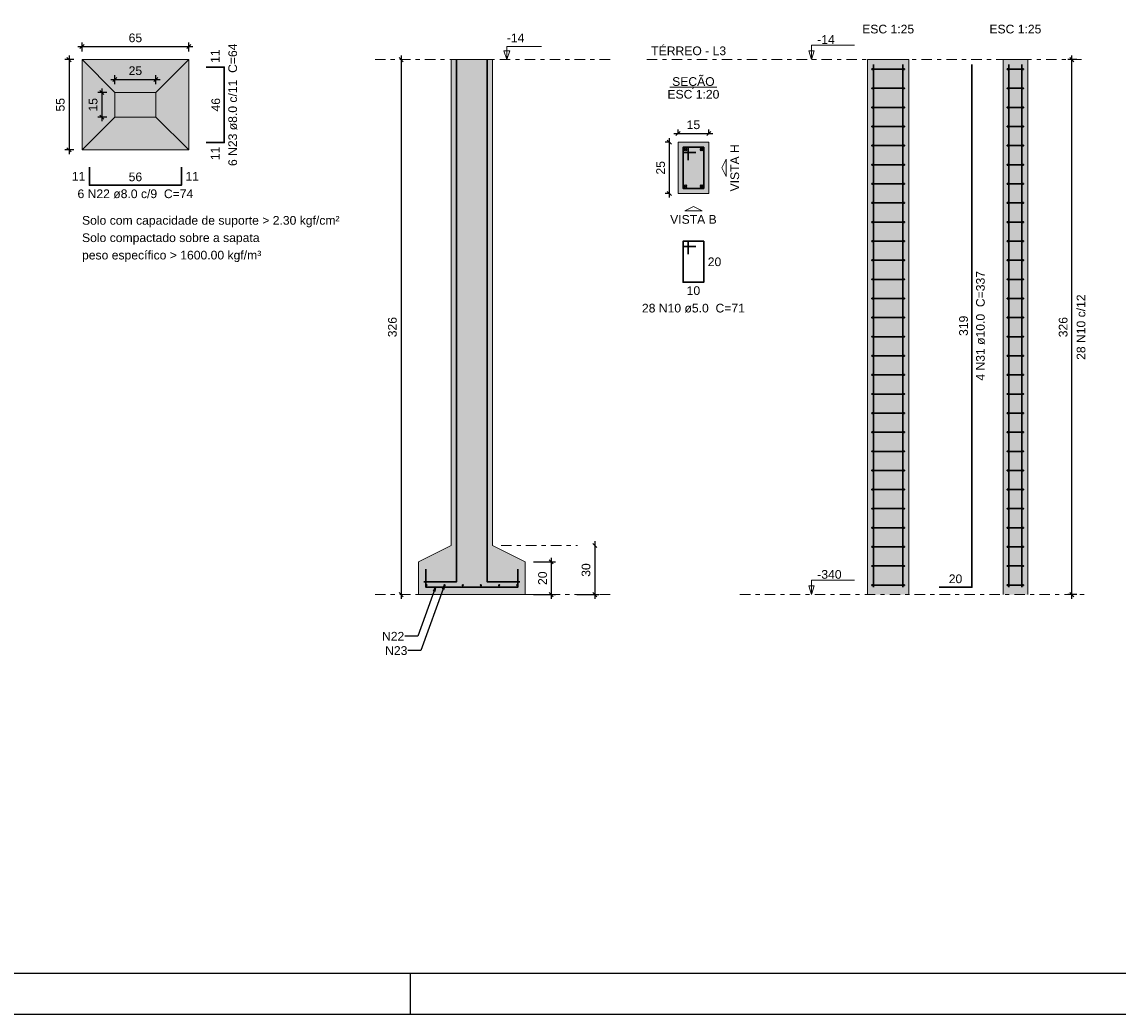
# Model space of a CAD drawing. Header units: millimetres. Extents: x 0 to 119, y 0 to 84.
# Tile 3 of 14: x 35 to 62, y 0 to 24. Entities that reach past the tile are written whole.
import ezdxf

# ---------------------------------------------------------------- set-up
doc = ezdxf.new("R2010")
doc.units = ezdxf.units.MM
doc.header["$MEASUREMENT"] = 0
doc.linetypes.add('DASHDOT', pattern=[2.54, 1.27, -0.635, 0, -0.635])
doc.linetypes.add('NULL', pattern=[0])
doc.layers.get('0').update_dxf_attribs({"lineweight": 18})
for name, color, linetype, lineweight in [('Descrição da armadura', 7, 'Continuous', 0), ('DT-Armadura', 2, 'Continuous', 30), ('DT-Barras na forma', 2, 'Continuous', 30), ('DT-Barras no corte', 5, 'Continuous', 5), ('DT-Barras rebatidas', 2, 'Continuous', 30), ('DT-Cotas', 9, 'Continuous', 5), ('DT-Estribos na forma', 2, 'Continuous', 30), ('DT-Forma', 5, 'Continuous', 5), ('DT-Hachura sapatas em corte', 43, 'Continuous', 5), ('DT-Hachura sapatas em planta', 43, 'Continuous', 5), ('DT-Hachura seção pilares', 254, 'Continuous', 5), ('DT-Hachura vista pilares', 254, 'Continuous', 5), ('DT-Pontilhado', 9, 'DASHDOT', 5), ('DT-Textos', 7, 'Continuous', 5), ('Textos armaduras', 7, 'Continuous', 0)]:
    doc.layers.add(name, color=color, linetype=linetype, lineweight=lineweight)
doc.layers.add('SEDUC_MARF', color=1, linetype='Continuous')
doc.layers.add('SEDUC_MARGG', color=7, linetype='Continuous')
doc.styles.add('Arial', font='txt')
doc.dimstyles.get("Standard").update_dxf_attribs({"dimtxt": 0.18, "dimasz": 0.18, "dimexe": 0.18, "dimexo": 0.0625, "dimgap": 0.09, "dimtad": 0, "dimtih": 1, "dimtoh": 1, "dimdec": 4, "dimzin": 0, "dimdsep": 46, "dimtxsty": 'Standard', "dimcen": 0.09, "dimadec": 0, "dimazin": 0, "dimtfac": 1, "dimtdec": 4, "dimtofl": 0, "dimtmove": 0, "dimatfit": 3, "dimfxl": 1, "dimtolj": 1, "dimtzin": 0, "dimarcsym": 0})
doc.dimstyles.new('UM_20.000000', dxfattribs={"dimtxt": 0.18, "dimasz": 0.1, "dimexe": 0.1, "dimexo": 0.2, "dimgap": 0, "dimtad": 1, "dimtih": 1, "dimtoh": 1, "dimdec": 1, "dimlfac": 20, "dimzin": 0, "dimdsep": 46, "dimtxsty": 'Standard', "dimcen": 0.09, "dimdle": 0.1, "dimadec": 1, "dimazin": 2, "dimtfac": 1, "dimtdec": 4, "dimtofl": 0, "dimtmove": 0, "dimatfit": 3, "dimfxl": 1, "dimtolj": 1, "dimarcsym": 0})
doc.dimstyles.new('UM_25.000000', dxfattribs={"dimtxt": 0.18, "dimasz": 0.1, "dimexe": 0.1, "dimexo": 0.2, "dimgap": 0, "dimtad": 1, "dimtih": 1, "dimtoh": 1, "dimdec": 1, "dimlfac": 25, "dimzin": 0, "dimdsep": 46, "dimtxsty": 'Standard', "dimcen": 0.09, "dimdle": 0.1, "dimadec": 1, "dimazin": 2, "dimtfac": 1, "dimtdec": 4, "dimtofl": 0, "dimtmove": 0, "dimatfit": 3, "dimfxl": 1, "dimtolj": 1, "dimarcsym": 0})

# ---------------------------------------------------------------- blocks, each defined once
blk = doc.blocks.new('_Oblique')
at = {"color": 0, "linetype": 'ByBlock', "lineweight": -2}
blk.add_line((-0.5, -0.5), (0.5, 0.5), dxfattribs=at)
blk = doc.blocks.new('*D112')
at = {"layer": 'Defpoints', "color": 0}
for p in [(51.431645, 21.251194), (51.219845, 20.001194), (51.431645, 20.001194)]:
    blk.add_point(p, dxfattribs=at)
at = {"layer": 'DT-Cotas', "color": 0, "lineweight": -2}
for p, q in [((51.231645, 21.251194), (51.119845, 21.251194)), ((51.219845, 21.351194), (51.219845, 19.901194)), ((51.231645, 20.001194), (51.119845, 20.001194))]:
    blk.add_line(p, q, dxfattribs=at)
at = {"layer": 'DT-Cotas', "color": 0, "lineweight": -2, "xscale": 0.1, "yscale": 0.1, "zscale": 0.1}
for p, rotation in [((51.219845, 21.251194), 90), ((51.219845, 20.001194), 270)]:
    blk.add_blockref('_Oblique', p, dxfattribs=dict(at, rotation=rotation))
at = {"layer": 'DT-Cotas', "color": 7, "insert": (51.008045, 20.626194), "char_height": 0.2118, "attachment_point": 5, "rotation": 90, "style": 'Arial'}
blk.add_mtext('\\A1;25', dxfattribs=at)
blk = doc.blocks.new('*D113')
at = {"layer": 'Defpoints', "color": 0}
for p in [(52.181645, 21.462994), (51.431645, 21.251194), (52.181645, 21.251194)]:
    blk.add_point(p, dxfattribs=at)
at = {"layer": 'DT-Cotas', "color": 0, "lineweight": -2}
for p, q in [((51.331645, 21.462994), (52.281645, 21.462994)), ((51.431645, 21.451194), (51.431645, 21.562994)), ((52.181645, 21.451194), (52.181645, 21.562994))]:
    blk.add_line(p, q, dxfattribs=at)
at = {"layer": 'DT-Cotas', "color": 0, "lineweight": -2, "xscale": 0.1, "yscale": 0.1, "zscale": 0.1, "rotation": 180}
blk.add_blockref('_Oblique', (51.431645, 21.462994), dxfattribs=at)
at = {"layer": 'DT-Cotas', "color": 0, "lineweight": -2, "xscale": 0.1, "yscale": 0.1, "zscale": 0.1}
blk.add_blockref('_Oblique', (52.181645, 21.462994), dxfattribs=at)
at = {"layer": 'DT-Cotas', "color": 7, "insert": (51.806645, 21.674794), "char_height": 0.2118, "attachment_point": 5, "rotation": 0.0057296, "style": 'Arial'}
blk.add_mtext('\\A1;15', dxfattribs=at)
blk = doc.blocks.new('*D114')
at = {"layer": 'Defpoints', "color": 0}
for p in [(61.027751, 23.263294), (61.345451, 23.263294), (61.345451, 10.223294)]:
    blk.add_point(p, dxfattribs=at)
at = {"layer": 'DT-Cotas', "color": 0, "lineweight": -2}
for p, q in [((61.145451, 23.263294), (60.927751, 23.263294)), ((61.027751, 10.123294), (61.027751, 23.363294)), ((61.145451, 10.223294), (60.927751, 10.223294))]:
    blk.add_line(p, q, dxfattribs=at)
at = {"layer": 'DT-Cotas', "color": 0, "lineweight": -2, "xscale": 0.1, "yscale": 0.1, "zscale": 0.1}
for p, rotation in [((61.027751, 23.263294), 90), ((61.027751, 10.223294), 270)]:
    blk.add_blockref('_Oblique', p, dxfattribs=dict(at, rotation=rotation))
at = {"layer": 'DT-Cotas', "color": 7, "insert": (60.815951, 16.743294), "char_height": 0.2118, "attachment_point": 5, "rotation": 90, "style": 'Arial'}
blk.add_mtext('\\A1;326', dxfattribs=at)
blk = doc.blocks.new('*D115')
at = {"layer": 'Defpoints', "color": 0}
for p in [(36.910878, 23.263294), (36.593178, 21.063294), (36.910878, 21.063294)]:
    blk.add_point(p, dxfattribs=at)
at = {"layer": 'DT-Cotas', "color": 0, "lineweight": -2}
for p, q in [((36.710878, 23.263294), (36.493178, 23.263294)), ((36.593178, 23.363294), (36.593178, 20.963294)), ((36.710878, 21.063294), (36.493178, 21.063294))]:
    blk.add_line(p, q, dxfattribs=at)
at = {"layer": 'DT-Cotas', "color": 0, "lineweight": -2, "xscale": 0.1, "yscale": 0.1, "zscale": 0.1}
for p, rotation in [((36.593178, 23.263294), 90), ((36.593178, 21.063294), 270)]:
    blk.add_blockref('_Oblique', p, dxfattribs=dict(at, rotation=rotation))
at = {"layer": 'DT-Cotas', "color": 7, "insert": (36.381378, 22.163294), "char_height": 0.2118, "attachment_point": 5, "rotation": 90, "style": 'Arial'}
blk.add_mtext('\\A1;55', dxfattribs=at)
blk = doc.blocks.new('*D116')
at = {"layer": 'Defpoints', "color": 0}
for p in [(39.510878, 23.580994), (36.910878, 23.263294), (39.510878, 23.263294)]:
    blk.add_point(p, dxfattribs=at)
at = {"layer": 'DT-Cotas', "color": 0, "lineweight": -2}
for p, q in [((36.810878, 23.580994), (39.610878, 23.580994)), ((36.910878, 23.463294), (36.910878, 23.680994)), ((39.510878, 23.463294), (39.510878, 23.680994))]:
    blk.add_line(p, q, dxfattribs=at)
at = {"layer": 'DT-Cotas', "color": 0, "lineweight": -2, "xscale": 0.1, "yscale": 0.1, "zscale": 0.1, "rotation": 180}
blk.add_blockref('_Oblique', (36.910878, 23.580994), dxfattribs=at)
at = {"layer": 'DT-Cotas', "color": 0, "lineweight": -2, "xscale": 0.1, "yscale": 0.1, "zscale": 0.1}
blk.add_blockref('_Oblique', (39.510878, 23.580994), dxfattribs=at)
at = {"layer": 'DT-Cotas', "color": 7, "insert": (38.210878, 23.792794), "char_height": 0.2118, "attachment_point": 5, "rotation": 0.0057296, "style": 'Arial'}
blk.add_mtext('\\A1;65', dxfattribs=at)
blk = doc.blocks.new('*D117')
at = {"layer": 'Defpoints', "color": 0}
for p in [(37.710878, 22.463294), (37.393178, 21.863294), (37.710878, 21.863294)]:
    blk.add_point(p, dxfattribs=at)
at = {"layer": 'DT-Cotas', "color": 0, "lineweight": -2}
for p, q in [((37.510878, 22.463294), (37.293178, 22.463294)), ((37.393178, 22.563294), (37.393178, 21.763294)), ((37.510878, 21.863294), (37.293178, 21.863294))]:
    blk.add_line(p, q, dxfattribs=at)
at = {"layer": 'DT-Cotas', "color": 0, "lineweight": -2, "xscale": 0.1, "yscale": 0.1, "zscale": 0.1}
for p, rotation in [((37.393178, 22.463294), 90), ((37.393178, 21.863294), 270)]:
    blk.add_blockref('_Oblique', p, dxfattribs=dict(at, rotation=rotation))
at = {"layer": 'DT-Cotas', "color": 7, "insert": (37.181378, 22.163294), "char_height": 0.2118, "attachment_point": 5, "rotation": 90, "style": 'Arial'}
blk.add_mtext('\\A1;15', dxfattribs=at)
blk = doc.blocks.new('*D118')
at = {"layer": 'Defpoints', "color": 0}
for p in [(38.710878, 22.780994), (37.710878, 22.463294), (38.710878, 22.463294)]:
    blk.add_point(p, dxfattribs=at)
at = {"layer": 'DT-Cotas', "color": 0, "lineweight": -2}
for p, q in [((37.610878, 22.780994), (38.810878, 22.780994)), ((37.710878, 22.663294), (37.710878, 22.880994)), ((38.710878, 22.663294), (38.710878, 22.880994))]:
    blk.add_line(p, q, dxfattribs=at)
at = {"layer": 'DT-Cotas', "color": 0, "lineweight": -2, "xscale": 0.1, "yscale": 0.1, "zscale": 0.1, "rotation": 180}
blk.add_blockref('_Oblique', (37.710878, 22.780994), dxfattribs=at)
at = {"layer": 'DT-Cotas', "color": 0, "lineweight": -2, "xscale": 0.1, "yscale": 0.1, "zscale": 0.1}
blk.add_blockref('_Oblique', (38.710878, 22.780994), dxfattribs=at)
at = {"layer": 'DT-Cotas', "color": 7, "insert": (38.210878, 22.992794), "char_height": 0.2118, "attachment_point": 5, "rotation": 0.0057296, "style": 'Arial'}
blk.add_mtext('\\A1;25', dxfattribs=at)
blk = doc.blocks.new('*D119')
at = {"layer": 'Defpoints', "color": 0}
for p in [(44.684158, 23.263294), (44.684158, 10.223294), (44.684158, 10.223294)]:
    blk.add_point(p, dxfattribs=at)
at = {"layer": 'DT-Cotas', "color": 0, "lineweight": -2}
blk.add_line((44.684158, 23.363294), (44.684158, 10.123294), dxfattribs=at)
at = {"layer": 'DT-Cotas', "color": 0, "lineweight": -2, "xscale": 0.1, "yscale": 0.1, "zscale": 0.1}
for p, rotation in [((44.684158, 23.263294), 90), ((44.684158, 10.223294), 270)]:
    blk.add_blockref('_Oblique', p, dxfattribs=dict(at, rotation=rotation))
at = {"layer": 'DT-Cotas', "color": 7, "insert": (44.472358, 16.743294), "char_height": 0.2118, "attachment_point": 5, "rotation": 90, "style": 'Arial'}
blk.add_mtext('\\A1;326', dxfattribs=at)
blk = doc.blocks.new('*D120')
at = {"layer": 'Defpoints', "color": 0}
for p in [(47.707758, 11.023294), (47.707758, 10.223294), (48.343158, 10.223294)]:
    blk.add_point(p, dxfattribs=at)
at = {"layer": 'DT-Cotas', "color": 0, "lineweight": -2}
for p, q in [((47.907758, 11.023294), (48.443158, 11.023294)), ((48.343158, 11.123294), (48.343158, 10.123294)), ((47.907758, 10.223294), (48.443158, 10.223294))]:
    blk.add_line(p, q, dxfattribs=at)
at = {"layer": 'DT-Cotas', "color": 0, "lineweight": -2, "xscale": 0.1, "yscale": 0.1, "zscale": 0.1}
for p, rotation in [((48.343158, 11.023294), 90), ((48.343158, 10.223294), 270)]:
    blk.add_blockref('_Oblique', p, dxfattribs=dict(at, rotation=rotation))
at = {"layer": 'DT-Cotas', "color": 7, "insert": (48.131358, 10.623294), "char_height": 0.2118, "attachment_point": 5, "rotation": 90, "style": 'Arial'}
blk.add_mtext('\\A1;20', dxfattribs=at)
blk = doc.blocks.new('*D121')
at = {"layer": 'Defpoints', "color": 0}
for p in [(49.402158, 11.423294), (48.766758, 10.223294), (49.402158, 10.223294)]:
    blk.add_point(p, dxfattribs=at)
at = {"layer": 'DT-Cotas', "color": 0, "lineweight": -2}
for p, q in [((49.402158, 11.523294), (49.402158, 10.123294)), ((48.966758, 10.223294), (49.502158, 10.223294))]:
    blk.add_line(p, q, dxfattribs=at)
at = {"layer": 'DT-Cotas', "color": 0, "lineweight": -2, "xscale": 0.1, "yscale": 0.1, "zscale": 0.1}
for p, rotation in [((49.402158, 11.423294), 90.00000000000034), ((49.402158, 10.223294), 270.0000000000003)]:
    blk.add_blockref('_Oblique', p, dxfattribs=dict(at, rotation=rotation))
at = {"layer": 'DT-Cotas', "color": 7, "insert": (49.190358, 10.823294), "char_height": 0.2118, "attachment_point": 5, "rotation": 90, "style": 'Arial'}
blk.add_mtext('\\A1;30', dxfattribs=at)

msp = doc.modelspace()

# ---------------------------------------------------------------- hatches: boundary and pattern name
at = {"layer": 'DT-Hachura sapatas em corte', "linetype": 'Continuous'}
msp.add_hatch(color=43, dxfattribs=at).paths.add_polyline_path([(45.9078, 11.4233), (45.9078, 11.4233), (45.1078, 11.0233), (45.1078, 10.2233), (47.7078, 10.2233), (47.7078, 11.0233), (46.9078, 11.4233), (46.9078, 11.4233), (46.9078, 23.2633), (45.9078, 23.2633), (45.9078, 11.4233)])
at = {"layer": 'DT-Hachura sapatas em planta', "linetype": 'Continuous'}
msp.add_hatch(color=43, dxfattribs=at).paths.add_polyline_path([(36.9109, 21.0633), (39.5109, 21.0633), (39.5109, 23.2633), (36.9109, 23.2633), (36.9109, 21.0633)])
at = {"layer": 'DT-Hachura seção pilares', "linetype": 'Continuous'}
msp.add_hatch(color=254, dxfattribs=at).paths.add_polyline_path([(51.4316, 20.0012), (51.4316, 20.0012), (52.1816, 20.0012), (52.1816, 21.2512), (51.4316, 21.2512), (51.4316, 20.0012)])
at = {"layer": 'DT-Hachura vista pilares', "linetype": 'Continuous'}
for points in [[(56.0519, 10.2233), (56.0519, 23.2633), (57.0519, 23.2633), (57.0519, 10.2233), (56.0519, 10.2233)], [(59.3516, 10.2233), (59.3516, 23.2633), (59.9516, 23.2633), (59.9516, 10.2233), (59.3516, 10.2233)]]:
    msp.add_hatch(color=254, dxfattribs=at).paths.add_polyline_path(points)

# ---------------------------------------------------------------- linework, layer by layer
at = {"layer": 'DT-Armadura'}
for points in [[(46.0378, 23.2633), (46.0378, 10.5383), (45.2378, 10.5383)], [(46.7778, 23.2633), (46.7778, 10.5383), (47.5778, 10.5383)], [(39.9345, 21.2433), (40.3745, 21.2433), (40.3745, 23.0833), (39.9345, 23.0833)], [(37.0909, 20.6397), (37.0909, 20.1997), (39.3309, 20.1997), (39.3309, 20.6397)], [(45.2878, 10.8433), (45.2878, 10.4033), (47.5278, 10.4033), (47.5278, 10.8433)]]:
    msp.add_lwpolyline(points, dxfattribs=at)
at = {"layer": 'DT-Barras na forma'}
for points in [[(56.1919, 10.4033), (56.1919, 23.1473)], [(56.9119, 10.4033), (56.9119, 23.1473)], [(59.4916, 10.4033), (59.4916, 23.1473)], [(59.8116, 10.4033), (59.8116, 23.1473)], [(51.6816, 20.8137), (51.6816, 21.1262), (51.5566, 21.1262), (51.5566, 20.1262), (52.0566, 20.1262), (52.0566, 21.1262), (51.5566, 21.1262), (51.5566, 21.0012), (51.8691, 21.0012)]]:
    msp.add_lwpolyline(points, dxfattribs=at)
at = {"layer": 'DT-Barras no corte'}
for p, q in [((51.5691, 21.0387), (51.6441, 21.1137)), ((51.5691, 21.1137), (51.6441, 21.0387)), ((51.9691, 21.0387), (52.0441, 21.1137)), ((51.9691, 21.1137), (52.0441, 21.0387)), ((51.5691, 20.1387), (51.6441, 20.2137)), ((51.5691, 20.2137), (51.6441, 20.1387)), ((51.9691, 20.1387), (52.0441, 20.2137)), ((51.9691, 20.2137), (52.0441, 20.1387))]:
    msp.add_line(p, q, dxfattribs=at)
for centre, radius in [((51.6066, 21.0762), 0.0375), ((52.0066, 21.0762), 0.0375), ((51.6066, 20.1762), 0.0375), ((52.0066, 20.1762), 0.0375), ((45.3038, 10.4513), 0.016), ((45.7454, 10.4513), 0.016), ((46.187, 10.4513), 0.016), ((46.6286, 10.4513), 0.016), ((47.0702, 10.4513), 0.016), ((47.5118, 10.4513), 0.016)]:
    msp.add_circle(centre, radius, dxfattribs=at)
at = {"layer": 'DT-Barras rebatidas'}
for points in [[(57.7932, 10.4033), (58.5932, 10.4033), (58.5932, 23.1473)], [(51.6816, 18.5238), (51.6816, 18.8363), (51.5566, 18.8363), (51.5566, 17.8363), (52.0566, 17.8363), (52.0566, 18.8363), (51.5566, 18.8363), (51.5566, 18.7113), (51.8691, 18.7113)]]:
    msp.add_lwpolyline(points, dxfattribs=at)
at = {"layer": 'DT-Estribos na forma'}
for p, q in [((56.1619, 23.0304), (56.9419, 23.0304)), ((59.4616, 23.0304), (59.8416, 23.0304)), ((56.1619, 22.5647), (56.9419, 22.5647)), ((59.4616, 22.5647), (59.8416, 22.5647)), ((56.1619, 22.099), (56.9419, 22.099)), ((59.4616, 22.099), (59.8416, 22.099)), ((56.1619, 21.6333), (56.9419, 21.6333)), ((59.4616, 21.6333), (59.8416, 21.6333)), ((56.1619, 21.1676), (56.9419, 21.1676)), ((59.4616, 21.1676), (59.8416, 21.1676)), ((56.1619, 20.7019), (56.9419, 20.7019)), ((59.4616, 20.7019), (59.8416, 20.7019)), ((56.1619, 20.2362), (56.9419, 20.2362)), ((59.4616, 20.2362), (59.8416, 20.2362)), ((56.1619, 19.7704), (56.9419, 19.7704)), ((59.4616, 19.7704), (59.8416, 19.7704)), ((56.1619, 19.3047), (56.9419, 19.3047)), ((59.4616, 19.3047), (59.8416, 19.3047)), ((56.1619, 18.839), (56.9419, 18.839)), ((59.4616, 18.839), (59.8416, 18.839)), ((56.1619, 18.3733), (56.9419, 18.3733)), ((59.4616, 18.3733), (59.8416, 18.3733)), ((56.1619, 17.9076), (56.9419, 17.9076)), ((59.4616, 17.9076), (59.8416, 17.9076)), ((56.1619, 17.4419), (56.9419, 17.4419)), ((59.4616, 17.4419), (59.8416, 17.4419)), ((56.1619, 16.9762), (56.9419, 16.9762)), ((59.4616, 16.9762), (59.8416, 16.9762)), ((56.1619, 16.5104), (56.9419, 16.5104)), ((59.4616, 16.5104), (59.8416, 16.5104)), ((56.1619, 16.0447), (56.9419, 16.0447)), ((59.4616, 16.0447), (59.8416, 16.0447)), ((56.1619, 15.579), (56.9419, 15.579)), ((59.4616, 15.579), (59.8416, 15.579)), ((56.1619, 15.1133), (56.9419, 15.1133)), ((59.4616, 15.1133), (59.8416, 15.1133)), ((56.1619, 14.6476), (56.9419, 14.6476)), ((59.4616, 14.6476), (59.8416, 14.6476)), ((56.1619, 14.1819), (56.9419, 14.1819)), ((59.4616, 14.1819), (59.8416, 14.1819)), ((56.1619, 13.7162), (56.9419, 13.7162)), ((59.4616, 13.7162), (59.8416, 13.7162)), ((56.1619, 13.2504), (56.9419, 13.2504)), ((59.4616, 13.2504), (59.8416, 13.2504)), ((56.1619, 12.7847), (56.9419, 12.7847)), ((59.4616, 12.7847), (59.8416, 12.7847)), ((56.1619, 12.319), (56.9419, 12.319)), ((59.4616, 12.319), (59.8416, 12.319)), ((56.1619, 11.8533), (56.9419, 11.8533)), ((59.4616, 11.8533), (59.8416, 11.8533)), ((56.1619, 11.3876), (56.9419, 11.3876)), ((59.4616, 11.3876), (59.8416, 11.3876)), ((56.1619, 10.9219), (56.9419, 10.9219)), ((59.4616, 10.9219), (59.8416, 10.9219)), ((56.1619, 10.4562), (56.9419, 10.4562)), ((59.4616, 10.4562), (59.8416, 10.4562))]:
    msp.add_line(p, q, dxfattribs=at)
for centre in [(56.1619, 23.0304), (56.9419, 23.0304), (59.4616, 23.0304), (59.8416, 23.0304), (56.1619, 22.5647), (56.9419, 22.5647), (59.4616, 22.5647), (59.8416, 22.5647), (56.1619, 22.099), (56.9419, 22.099), (59.4616, 22.099), (59.8416, 22.099), (56.1619, 21.6333), (56.9419, 21.6333), (59.4616, 21.6333), (59.8416, 21.6333), (56.1619, 21.1676), (56.9419, 21.1676), (59.4616, 21.1676), (59.8416, 21.1676), (56.1619, 20.7019), (56.9419, 20.7019), (59.4616, 20.7019), (59.8416, 20.7019), (56.1619, 20.2362), (56.9419, 20.2362), (59.4616, 20.2362), (59.8416, 20.2362), (56.1619, 19.7704), (56.9419, 19.7704), (59.4616, 19.7704), (59.8416, 19.7704), (56.1619, 19.3047), (56.9419, 19.3047), (59.4616, 19.3047), (59.8416, 19.3047), (56.1619, 18.839), (56.9419, 18.839), (59.4616, 18.839), (59.8416, 18.839), (56.1619, 18.3733), (56.9419, 18.3733), (59.4616, 18.3733), (59.8416, 18.3733), (56.1619, 17.9076), (56.9419, 17.9076), (59.4616, 17.9076), (59.8416, 17.9076), (56.1619, 17.4419), (56.9419, 17.4419), (59.4616, 17.4419), (59.8416, 17.4419), (56.1619, 16.9762), (56.9419, 16.9762), (59.4616, 16.9762), (59.8416, 16.9762), (56.1619, 16.5104), (56.9419, 16.5104), (59.4616, 16.5104), (59.8416, 16.5104), (56.1619, 16.0447), (56.9419, 16.0447), (59.4616, 16.0447), (59.8416, 16.0447), (56.1619, 15.579), (56.9419, 15.579), (59.4616, 15.579), (59.8416, 15.579), (56.1619, 15.1133), (56.9419, 15.1133), (59.4616, 15.1133), (59.8416, 15.1133), (56.1619, 14.6476), (56.9419, 14.6476), (59.4616, 14.6476), (59.8416, 14.6476), (56.1619, 14.1819), (56.9419, 14.1819), (59.4616, 14.1819), (59.8416, 14.1819), (56.1619, 13.7162), (56.9419, 13.7162), (59.4616, 13.7162), (59.8416, 13.7162), (56.1619, 13.2504), (56.9419, 13.2504), (59.4616, 13.2504), (59.8416, 13.2504), (56.1619, 12.7847), (56.9419, 12.7847), (59.4616, 12.7847), (59.8416, 12.7847), (56.1619, 12.319), (56.9419, 12.319), (59.4616, 12.319), (59.8416, 12.319), (56.1619, 11.8533), (56.9419, 11.8533), (59.4616, 11.8533), (59.8416, 11.8533), (56.1619, 11.3876), (56.9419, 11.3876), (59.4616, 11.3876), (59.8416, 11.3876), (56.1619, 10.9219), (56.9419, 10.9219), (59.4616, 10.9219), (59.8416, 10.9219), (56.1619, 10.4562), (56.9419, 10.4562), (59.4616, 10.4562), (59.8416, 10.4562)]:
    msp.add_circle(centre, 0.01, dxfattribs=at)
at = {"layer": 'DT-Forma'}
for p, q in [((36.9109, 23.2633), (37.7109, 22.4633)), ((39.5109, 23.2633), (38.7109, 22.4633)), ((56.0519, 23.2633), (57.0519, 23.2633)), ((56.0519, 10.2233), (56.0519, 23.2633)), ((57.0519, 10.2233), (57.0519, 23.2633)), ((59.3516, 23.2633), (59.9516, 23.2633)), ((59.3516, 10.2233), (59.3516, 23.2633)), ((59.9516, 10.2233), (59.9516, 23.2633)), ((36.9109, 21.0633), (37.7109, 21.8633)), ((36.9109, 21.0633), (37.7109, 21.8633)), ((39.5109, 21.0633), (38.7109, 21.8633))]:
    msp.add_line(p, q, dxfattribs=at)
for points in [[(36.9109, 21.0633), (39.5109, 21.0633), (39.5109, 23.2633), (36.9109, 23.2633), (36.9109, 21.0633)], [(45.9078, 11.4233), (45.9078, 11.4233), (45.1078, 11.0233), (45.1078, 10.2233), (47.7078, 10.2233), (47.7078, 11.0233), (46.9078, 11.4233), (46.9078, 11.4233), (46.9078, 23.2633), (45.9078, 23.2633), (45.9078, 11.4233)], [(37.7109, 21.8633), (38.7109, 21.8633), (38.7109, 22.4633), (37.7109, 22.4633), (37.7109, 21.8633)], [(51.4316, 20.0012), (52.1816, 20.0012), (52.1816, 21.2512), (51.4316, 21.2512), (51.4316, 20.0012)]]:
    msp.add_lwpolyline(points, close=True, dxfattribs=at)
at = {"layer": 'DT-Pontilhado', "ltscale": 0.2}
for p, q in [((44.0488, 23.2633), (49.8258, 23.2633)), ((50.673, 23.2633), (61.3455, 23.2633)), ((47.1196, 11.4233), (48.9786, 11.4233)), ((44.0488, 10.2233), (49.8258, 10.2233)), ((52.9403, 10.2233), (61.3455, 10.2233))]:
    msp.add_line(p, q, dxfattribs=at)
at = {"layer": 'DT-Textos'}
msp.add_line((51.2344, 22.5961), (52.3789, 22.5961), dxfattribs=at)
for points in [[(47.2608, 23.2633), (47.2608, 23.581), (48.108, 23.581)], [(54.6842, 23.2633), (54.7477, 23.4751), (54.6206, 23.4751), (54.6842, 23.2633), (54.6842, 23.6133), (55.7342, 23.6133)], [(54.6842, 10.2233), (54.7477, 10.4351), (54.6206, 10.4351), (54.6842, 10.2233), (54.6842, 10.5733), (55.7342, 10.5733)]]:
    msp.add_lwpolyline(points, dxfattribs=at)
for points in [[(47.3314, 23.4751), (47.2608, 23.2633), (47.1902, 23.4751), (47.3314, 23.4751)], [(52.6052, 20.6262), (52.6052, 20.4144), (52.4993, 20.6262), (52.6052, 20.838), (52.6052, 20.6262)], [(51.8066, 19.5776), (51.5948, 19.5776), (51.8066, 19.6835), (52.0184, 19.5776), (51.8066, 19.5776)]]:
    msp.add_lwpolyline(points, close=True, dxfattribs=at)
at = {"layer": 'SEDUC_MARF'}
msp.add_line((44.9015, 1), (44.9015, 0), dxfattribs=at)
msp.add_lwpolyline([(118.9, 84.1), (0, 84.1), (0, 0), (118.9, 0)], close=True, dxfattribs=at)
at = {"layer": 'SEDUC_MARGG'}
msp.add_lwpolyline([(2.5, 1), (117.9, 1), (117.9, 83.1), (2.5, 83.1), (2.5, 1)], dxfattribs=at)

# ---------------------------------------------------------------- texts
at = {"layer": 'Descrição da armadura', "linetype": 'NULL', "char_height": 0.2118, "attachment_point": 8, "rotation": 90.00021, "line_spacing_factor": 0.9, "style": 'Arial'}
for s, insert, width in [('6 N23 ø8.0 c/11  C=64', (40.6926, 22.1633), 5.851826), ('4 N31 ø10.0  C=337', (58.9106, 16.7753), 5.239541), ('28 N10 c/12', (61.3594, 16.7433), 3.167695)]:
    msp.add_mtext(s, dxfattribs=dict(at, insert=insert, width=width))
at = {"layer": 'Descrição da armadura', "linetype": 'NULL', "char_height": 0.2118, "line_spacing_factor": 0.9, "style": 'Arial'}
for s, insert, width, attachment_point in [('6 N22 ø8.0 c/9  C=74', (38.2105, 19.8822), 5.529258, 8), ('28 N10 ø5.0  C=71', (51.8065, 17.0952), 4.916973, 8), ('N22', (44.7622, 9.2091), 1.103994, 6), ('N23', (44.8381, 8.8591), 1.103994, 6)]:
    msp.add_mtext(s, dxfattribs=dict(at, insert=insert, width=width, attachment_point=attachment_point))
at = {"layer": 'DT-Textos', "linetype": 'NULL', "char_height": 0.2118, "line_spacing_factor": 0.798, "style": 'Arial'}
for s, insert, width, attachment_point in [('ESC 1:25', (56.5515, 23.8992), 2.482559, 8), ('ESC 1:25', (59.6515, 23.8992), 2.482559, 8), ('-14', (47.2605, 23.6872), 0.838281, 7), ('-14', (54.8245, 23.6482), 0.838281, 7), ('TÉRREO - L3', (50.7785, 23.3692), 3.577422, 7), ('SEÇÃO', (51.8065, 22.5583), 2.030566, 8), ('ESC 1:20', (51.8065, 22.3102), 2.482559, 8), ('Solo com capacidade de suporte > 2.30 kgf/cm²', (36.9105, 19.1763), 12.299795, 7), ('VISTA B', (51.8065, 19.2602), 2.223994, 8), ('Solo compactado sobre a sapata', (36.9105, 18.7533), 8.479951, 7), ('peso específico > 1600.00 kgf/m³', (36.9105, 18.3293), 8.560098, 7), ('-340', (54.8245, 10.6082), 1.16085, 7)]:
    msp.add_mtext(s, dxfattribs=dict(at, insert=insert, width=width, attachment_point=attachment_point))
at = {"layer": 'DT-Textos', "linetype": 'NULL', "insert": (52.9226, 20.6263), "char_height": 0.2118, "width": 2.255996, "attachment_point": 8, "rotation": 90.00021, "line_spacing_factor": 0.798, "style": 'Arial'}
msp.add_mtext('VISTA H', dxfattribs=at)
at = {"layer": 'Textos armaduras', "linetype": 'NULL', "char_height": 0.2118, "rotation": 90.00021, "line_spacing_factor": 0.9, "style": 'Arial'}
for s, insert, width, attachment_point in [('11', (40.2604, 23.1833), 1.045137, 7), ('46', (40.2772, 22.1633), 1.045137, 8), ('11', (40.0486, 21.1433), 1.045137, 3), ('319', (58.4959, 16.7753), 1.367705, 8)]:
    msp.add_mtext(s, dxfattribs=dict(at, insert=insert, width=width, attachment_point=attachment_point))
at = {"layer": 'Textos armaduras', "linetype": 'NULL', "char_height": 0.2118, "width": 1.045137, "line_spacing_factor": 0.9, "style": 'Arial'}
for s, insert, attachment_point in [('11', (36.9909, 20.3138), 9), ('56', (38.2109, 20.297), 8), ('11', (39.4309, 20.5256), 1), ('20', (52.1566, 18.4422), 1), ('10', (51.8066, 17.739), 2), ('20', (58.1932, 10.5006), 8)]:
    msp.add_mtext(s, dxfattribs=dict(at, insert=insert, attachment_point=attachment_point))

# ---------------------------------------------------------------- dimensions: what is measured, and where the dimension line sits
at = {"layer": 'DT-Cotas'}
for base, p1, p2, dimstyle, override, picture, middle in [((39.5109, 23.581), (36.9109, 23.2633), (39.5109, 23.2633), 'UM_25.000000', {"dimtxt": 0.2118, "dimasz": 0.1, "dimexe": 0.1, "dimexo": 0.2, "dimtad": 1, "dimtih": 0, "dimtoh": 0, "dimdec": 1, "dimlfac": 25, "dimzin": 8, "dimtxsty": 'Arial', "dimblk": 'Oblique', "dimblk1": 'Oblique', "dimblk2": 'Oblique', "dimsah": 1, "dimdle": 0.1, "dimse1": 0, "dimse2": 0, "dimclrt": 7, "dimadec": 1, "dimazin": 3, "dimtmove": 2, "dimldrblk": 'Oblique'}, '*D116', (38.2109, 23.7928)), ((38.7109, 22.781), (37.7109, 22.4633), (38.7109, 22.4633), 'UM_25.000000', {"dimtxt": 0.2118, "dimasz": 0.1, "dimexe": 0.1, "dimexo": 0.2, "dimtad": 1, "dimtih": 0, "dimtoh": 0, "dimdec": 1, "dimlfac": 25, "dimzin": 8, "dimtxsty": 'Arial', "dimblk": 'Oblique', "dimblk1": 'Oblique', "dimblk2": 'Oblique', "dimsah": 1, "dimdle": 0.1, "dimse1": 0, "dimse2": 0, "dimclrt": 7, "dimadec": 1, "dimazin": 3, "dimtmove": 2, "dimldrblk": 'Oblique'}, '*D118', (38.2109, 22.9928)), ((52.1816, 21.463), (51.4316, 21.2512), (52.1816, 21.2512), 'UM_20.000000', {"dimtxt": 0.2118, "dimasz": 0.1, "dimexe": 0.1, "dimexo": 0.2, "dimtad": 1, "dimtih": 0, "dimtoh": 0, "dimdec": 1, "dimlfac": 20, "dimzin": 8, "dimtxsty": 'Arial', "dimblk": 'Oblique', "dimblk1": 'Oblique', "dimblk2": 'Oblique', "dimsah": 1, "dimdle": 0.1, "dimse1": 0, "dimse2": 0, "dimclrt": 7, "dimadec": 1, "dimazin": 3, "dimtmove": 2, "dimldrblk": 'Oblique'}, '*D113', (51.8066, 21.6748))]:
    dim = msp.add_linear_dim(base=base, p1=p1, p2=p2, dimstyle=dimstyle, override=override, dxfattribs=at)
    dim.commit()
    dim.dimension.update_dxf_attribs({"geometry": picture, "text_midpoint": middle, "dimtype": 160, "text_rotation": 0.00573})
for base, p1, p2, dimstyle, override, picture, middle in [((36.5932, 21.0633), (36.9109, 23.2633), (36.9109, 21.0633), 'UM_25.000000', {"dimtxt": 0.2118, "dimasz": 0.1, "dimexe": 0.1, "dimexo": 0.2, "dimtad": 1, "dimtih": 0, "dimtoh": 0, "dimdec": 1, "dimlfac": 25, "dimzin": 8, "dimtxsty": 'Arial', "dimblk": 'Oblique', "dimblk1": 'Oblique', "dimblk2": 'Oblique', "dimsah": 1, "dimdle": 0.1, "dimse1": 0, "dimse2": 0, "dimclrt": 7, "dimadec": 1, "dimazin": 3, "dimtmove": 2, "dimldrblk": 'Oblique'}, '*D115', (36.3814, 22.1633)), ((44.6842, 10.2233), (44.6842, 23.2633), (44.6842, 10.2233), 'UM_25.000000', {"dimtxt": 0.2118, "dimasz": 0.1, "dimexe": 0.1, "dimexo": 0.2, "dimtad": 1, "dimtih": 0, "dimtoh": 0, "dimdec": 1, "dimlfac": 25, "dimzin": 8, "dimtxsty": 'Arial', "dimblk": 'Oblique', "dimblk1": 'Oblique', "dimblk2": 'Oblique', "dimsah": 1, "dimdle": 0.1, "dimse1": 1, "dimse2": 1, "dimclrt": 7, "dimadec": 1, "dimazin": 3, "dimtmove": 2, "dimldrblk": 'Oblique'}, '*D119', (44.4724, 16.7433)), ((61.0278, 23.2633), (61.3455, 10.2233), (61.3455, 23.2633), 'UM_25.000000', {"dimtxt": 0.2118, "dimasz": 0.1, "dimexe": 0.1, "dimexo": 0.2, "dimtad": 1, "dimtih": 0, "dimtoh": 0, "dimdec": 1, "dimlfac": 25, "dimzin": 8, "dimtxsty": 'Arial', "dimblk": 'Oblique', "dimblk1": 'Oblique', "dimblk2": 'Oblique', "dimsah": 1, "dimdle": 0.1, "dimse1": 0, "dimse2": 0, "dimclrt": 7, "dimadec": 1, "dimazin": 3, "dimtmove": 2, "dimldrblk": 'Oblique'}, '*D114', (60.816, 16.7433)), ((37.3932, 21.8633), (37.7109, 22.4633), (37.7109, 21.8633), 'UM_25.000000', {"dimtxt": 0.2118, "dimasz": 0.1, "dimexe": 0.1, "dimexo": 0.2, "dimtad": 1, "dimtih": 0, "dimtoh": 0, "dimdec": 1, "dimlfac": 25, "dimzin": 8, "dimtxsty": 'Arial', "dimblk": 'Oblique', "dimblk1": 'Oblique', "dimblk2": 'Oblique', "dimsah": 1, "dimdle": 0.1, "dimse1": 0, "dimse2": 0, "dimclrt": 7, "dimadec": 1, "dimazin": 3, "dimtmove": 2, "dimldrblk": 'Oblique'}, '*D117', (37.1814, 22.1633)), ((51.2198, 20.0012), (51.4316, 21.2512), (51.4316, 20.0012), 'UM_20.000000', {"dimtxt": 0.2118, "dimasz": 0.1, "dimexe": 0.1, "dimexo": 0.2, "dimtad": 1, "dimtih": 0, "dimtoh": 0, "dimdec": 1, "dimlfac": 20, "dimzin": 8, "dimtxsty": 'Arial', "dimblk": 'Oblique', "dimblk1": 'Oblique', "dimblk2": 'Oblique', "dimsah": 1, "dimdle": 0.1, "dimse1": 0, "dimse2": 0, "dimclrt": 7, "dimadec": 1, "dimazin": 3, "dimtmove": 2, "dimldrblk": 'Oblique'}, '*D112', (51.008, 20.6262)), ((49.4022, 10.2233), (49.4022, 11.4233), (48.7668, 10.2233), 'UM_25.000000', {"dimtxt": 0.2118, "dimasz": 0.1, "dimexe": 0.1, "dimexo": 0.2, "dimtad": 1, "dimtih": 0, "dimtoh": 0, "dimdec": 1, "dimlfac": 25, "dimzin": 8, "dimtxsty": 'Arial', "dimblk": 'Oblique', "dimblk1": 'Oblique', "dimblk2": 'Oblique', "dimsah": 1, "dimdle": 0.1, "dimse1": 1, "dimse2": 0, "dimclrt": 7, "dimadec": 1, "dimazin": 3, "dimtmove": 2, "dimldrblk": 'Oblique'}, '*D121', (49.1904, 10.8233)), ((48.3432, 10.2233), (47.7078, 11.0233), (47.7078, 10.2233), 'UM_25.000000', {"dimtxt": 0.2118, "dimasz": 0.1, "dimexe": 0.1, "dimexo": 0.2, "dimtad": 1, "dimtih": 0, "dimtoh": 0, "dimdec": 1, "dimlfac": 25, "dimzin": 8, "dimtxsty": 'Arial', "dimblk": 'Oblique', "dimblk1": 'Oblique', "dimblk2": 'Oblique', "dimsah": 1, "dimdle": 0.1, "dimse1": 0, "dimse2": 0, "dimclrt": 7, "dimadec": 1, "dimazin": 3, "dimtmove": 2, "dimldrblk": 'Oblique'}, '*D120', (48.1314, 10.6233))]:
    dim = msp.add_linear_dim(base=base, p1=p1, p2=p2, angle=90, dimstyle=dimstyle, override=override, dxfattribs=at)
    dim.commit()
    dim.dimension.update_dxf_attribs({"geometry": picture, "text_midpoint": middle, "dimtype": 160, "text_rotation": 90})

# ---------------------------------------------------------------- leaders
for points in [[(45.7454, 10.4513), (45.1658, 8.8591), (44.8481, 8.8591)], [(45.5246, 10.4033), (45.0899, 9.2091), (44.7722, 9.2091)]]:
    msp.add_leader(points, dimstyle='Standard', override={"dimasz": 0.1, "dimldrblk": 'Closed'}, dxfattribs=at)

doc.saveas('drawing.dxf')
